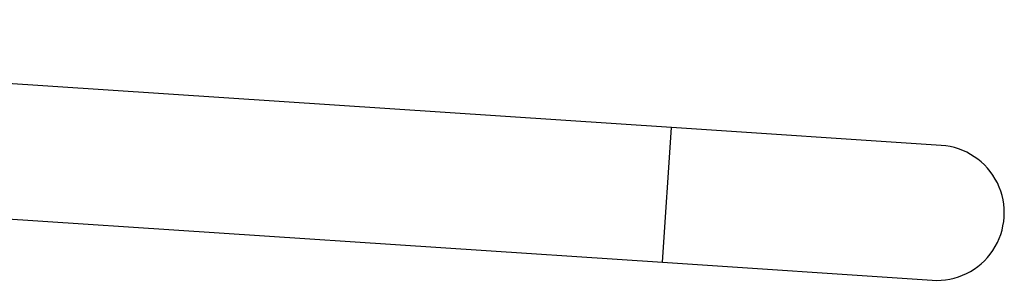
# Model space of a CAD drawing. Header units: inches. Extents: x 41.7 to 125.9, y 54.1 to 147.1.
# Tile 32 of 59: x 106.2 to 117.2, y 54.1 to 57. Entities that reach past the tile are written whole.
import ezdxf

# ---------------------------------------------------------------- set-up
doc = ezdxf.new("R2010")
doc.units = ezdxf.units.IN
doc.header["$LTSCALE"] = 20
doc.header["$MEASUREMENT"] = 0

msp = doc.modelspace()

# ---------------------------------------------------------------- linework, layer by layer
for p, q in [((113.472, 55.785), (95.448, 56.983)), ((113.372, 54.289), (113.472, 55.785)), ((116.465, 55.587), (113.472, 55.785)), ((94.665, 55.531), (113.372, 54.289)), ((113.372, 54.289), (116.366, 54.09))]:
    msp.add_line(p, q)
msp.add_arc((116.415, 54.838), 0.75, 266.2, 86.2)

doc.saveas('drawing.dxf')
